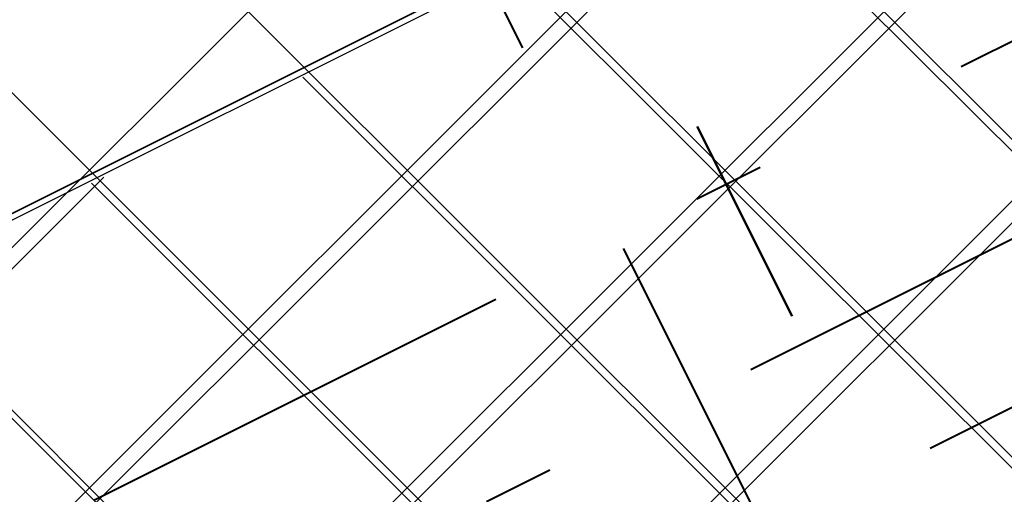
# Model space of a CAD drawing. Header units: metres. Extents: x 7472034 to 8439876, y 5890181 to 5961460.
# Tile 41 of 202: x 8439496.956 to 8439498.347, y 5890388.715 to 5890389.386. Entities that reach past the tile are written whole.
import ezdxf

# ---------------------------------------------------------------- set-up
doc = ezdxf.new("R2010")
doc.units = ezdxf.units.M
doc.header["$MEASUREMENT"] = 0
doc.linetypes.add('ACAD_ISO03W100', pattern=[30, 12, -18])
doc.linetypes.add('DASHDOT', pattern=[25.399999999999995, 12.7, -6.349999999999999, 0, -6.349999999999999])
doc.layers.get('0').update_dxf_attribs({"linetype": 'CONTINUOUS', "lineweight": 5})
doc.layers.get('Defpoints').update_dxf_attribs({"linetype": 'CONTINUOUS'})
for name, color, linetype, lineweight in [('### Krawężnik', 6, 'CONTINUOUS', 35), ('_a_widok', 7, 'CONTINUOUS', 5), ('_T_98', 132, 'ACAD_ISO03W100', 50), ('_T_ON', 23, 'ACAD_ISO03W100', 40), ('_T_ON_V', 181, 'ACAD_ISO03W100', 50), ('_T_opary', 220, 'DASHDOT', 40), ('KOLOR-OBIEKT', 21, 'CONTINUOUS', 13), ('T_strefa-8', 20, 'ACAD_ISO03W100', 50), ('ZAG-obrys 018 wymiary', 7, 'CONTINUOUS', 18), ('ZAG-OBRYS013', 7, 'CONTINUOUS', 13)]:
    doc.layers.add(name, color=color, linetype=linetype, lineweight=lineweight)
doc.layers.add('100_rzut_wym_wew', color=7, linetype='CONTINUOUS')
doc.layers.add('2D - Ogólne', color=7, linetype='CONTINUOUS')
doc.layers.add('_IS_NO', color=11, linetype='CONTINUOUS', lineweight=20, plot=False)
doc.styles.add('DIM', font='simplex.shx', dxfattribs={"width": 0.8})
doc.styles.add('RS', font='Romans.shx', dxfattribs={"width": 0.7})
doc.dimstyles.new('DIM-WEW_500', dxfattribs={"dimscale": 5, "dimtxt": 18, "dimasz": 10, "dimexe": 4, "dimexo": 8, "dimgap": 5, "dimtad": 1, "dimlfac": 0.01, "dimzin": 9, "dimdsep": 46, "dimtxsty": 'DIM', "dimblk": 'ARCHTICK', "dimcen": 5, "dimclrt": 112, "dimadec": 4, "dimazin": 2, "dimtfac": 4, "dimtmove": 0, "dimatfit": 3, "dimldrblk": 'ARCHTICK', "dimfxl": 0, "dimtolj": 1, "dimlwd": 13, "dimarcsym": 0})
pattern_1 = [(45, (967499.202946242, -71042.94610979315), (-0.2245064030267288, 0.2245064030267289), []), (135, (967499.202946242, -71042.94610979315), (-0.2245064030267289, -0.2245064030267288), [])]
pattern_2 = [(45, (967499.2092647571, -71042.97165620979), (-0.2245064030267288, 0.2245064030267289), []), (135, (967499.2092647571, -71042.97165620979), (-0.2245064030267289, -0.2245064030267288), [])]

# ---------------------------------------------------------------- blocks, each defined once
blk = doc.blocks.new('A$C7D7B3C0A')
at = {"layer": '2D - Ogólne', "lineweight": 25}
blk.add_line((4.399999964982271, 8.89999996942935), (4.400059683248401, 2.299928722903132), dxfattribs=at)
blk.add_line((4.399999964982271, 8.89999996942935), (4.400059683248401, 2.299928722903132), dxfattribs=at)
blk.add_line((4.399999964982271, 8.89999996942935), (4.400059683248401, 2.299928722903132), dxfattribs=at)
blk.add_line((4.399999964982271, 8.89999996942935), (4.400059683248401, 2.299928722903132), dxfattribs=at)
blk.add_line((4.399999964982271, 8.89999996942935), (4.400059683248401, 2.299928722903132), dxfattribs=at)
blk.add_line((4.399999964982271, 8.89999996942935), (4.400059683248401, 2.299928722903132), dxfattribs=at)
blk.add_line((4.399999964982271, 8.89999996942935), (4.400059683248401, 2.299928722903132), dxfattribs=at)
blk.add_line((4.399999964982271, 8.89999996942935), (4.400059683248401, 2.299928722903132), dxfattribs=at)
blk.add_line((4.399999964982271, 8.89999996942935), (4.400059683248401, 2.299928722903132), dxfattribs=at)
blk.add_line((4.399999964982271, 8.89999996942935), (4.400059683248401, 2.299928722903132), dxfattribs=at)
blk.add_line((4.399999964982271, 8.89999996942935), (4.400059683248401, 2.299928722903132), dxfattribs=at)
blk = doc.blocks.new('A$C20F0416D')
at = {"layer": '_T_98', "ltscale": 0.025}
blk.add_lwpolyline([(7.577385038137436, 4.734906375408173), (13.29514014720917, 7.681352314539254), (10.91633026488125, 12.43142641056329)], dxfattribs=at)
at = {"layer": '_T_ON', "ltscale": 0.025}
blk.add_lwpolyline([(5.371468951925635, 8.609142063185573), (5.775450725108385, 7.82519119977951), (16.35011156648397, 13.12092074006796), (15.60384072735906, 14.61109522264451)], dxfattribs=at)
at = {"layer": '_T_opary', "ltscale": 0.05}
blk.add_line((10.76432540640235, 12.35530464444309, -3.980339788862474e-07), (14.38769751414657, 5.110914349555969, -3.980339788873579e-07), dxfattribs=at)
for points in [[(2.366075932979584, 7.861956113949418), (2.982892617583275, 6.664986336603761), (15.36056099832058, 12.86365171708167), (14.70969374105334, 14.16332165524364)], [(5.302498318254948, 9.149460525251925), (5.729815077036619, 8.320226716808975), (12.86828428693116, 11.89513118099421), (12.39575509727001, 12.83869068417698)]]:
    blk.add_lwpolyline(points, dxfattribs=at)
blk = doc.blocks.new('_Oblique')
at = {"color": 0, "linetype": 'ByBlock', "lineweight": -2}
blk.add_line((-0.5, -0.5), (0.5, 0.5), dxfattribs=at)
blk = doc.blocks.new('*D132')
at = {"layer": 'Defpoints', "color": 0, "linetype": 'Continuous', "lineweight": 60}
for p in [(8439490.081045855, 5890411.33265816), (8439490.081045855, 5890411.33265816), (8439503.593241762, 5890384.547616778)]:
    blk.add_point(p, dxfattribs=at)
at = {"layer": 'ZAG-obrys 018 wymiary', "color": 0, "linetype": 'Continuous', "lineweight": -2}
for p, q in [((8439490.081045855, 5890411.33265816), (8439490.438176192, 5890411.512818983)), ((8439503.593241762, 5890384.547616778), (8439503.9503721, 5890384.727777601))]:
    blk.add_line(p, q, dxfattribs=at)
at = {"layer": 'ZAG-obrys 018 wymiary', "color": 0, "linetype": 'Continuous', "lineweight": 13}
blk.add_line((8439503.593241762, 5890384.547616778), (8439490.081045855, 5890411.33265816), dxfattribs=at)
at = {"layer": 'ZAG-obrys 018 wymiary', "color": 0, "linetype": 'Continuous', "lineweight": 13, "xscale": 0.3, "yscale": 0.3, "zscale": 0.3}
for p, rotation in [((8439490.081045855, 5890411.33265816), 116.7694823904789), ((8439503.593241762, 5890384.547616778), 296.7694823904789)]:
    blk.add_blockref('_Oblique', p, dxfattribs=dict(at, rotation=rotation))
at = {"layer": 'ZAG-obrys 018 wymiary', "color": 112, "linetype": 'Continuous', "lineweight": 25, "insert": (8439496.348970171, 5890400.239980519), "char_height": 0.8, "attachment_point": 5, "rotation": 296.7694823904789, "style": 'RS'}
blk.add_mtext('\\A1;30', dxfattribs=at)
blk = doc.blocks.new('_ArchTick')
at = {"layer": '100_rzut_wym_wew', "color": 0, "linetype": 'Continuous', "const_width": 0.15}
blk.add_lwpolyline([(-0.5, -0.5), (0.5, 0.5)], dxfattribs=at)
blk = doc.blocks.new('*D144')
at = {"layer": 'Defpoints', "color": 0, "linetype": 'Continuous', "lineweight": 60}
for p in [(8439499.048492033, 5890390.910444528), (8439493.19273551, 5890368.256074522), (8439494.279393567, 5890367.975192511)]:
    blk.add_point(p, dxfattribs=at)
at = {"layer": 'ZAG-obrys 018 wymiary', "color": 0, "linetype": 'Continuous', "lineweight": -2}
for p, q in [((8439499.823035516, 5890390.71023865), (8439500.522421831, 5890390.529459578)), ((8439493.967278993, 5890368.055868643), (8439494.666665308, 5890367.875089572))]:
    blk.add_line(p, q, dxfattribs=at)
at = {"layer": 'ZAG-obrys 018 wymiary', "color": 0, "linetype": 'Continuous', "lineweight": 13}
blk.add_line((8439500.13515009, 5890390.629562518), (8439494.279393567, 5890367.975192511), dxfattribs=at)
at = {"layer": 'ZAG-obrys 018 wymiary', "color": 0, "linetype": 'Continuous', "lineweight": 13, "xscale": 0.3, "yscale": 0.3, "zscale": 0.3}
for p, rotation in [((8439500.13515009, 5890390.629562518), 75.5072587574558), ((8439494.279393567, 5890367.975192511), 255.5072587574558)]:
    blk.add_blockref('_Oblique', p, dxfattribs=dict(at, rotation=rotation))
at = {"layer": 'ZAG-obrys 018 wymiary', "color": 112, "linetype": 'Continuous', "lineweight": 25, "insert": (8439497.511322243, 5890382.876199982), "char_height": 0.8, "attachment_point": 5, "rotation": 75.5072587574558, "style": 'RS'}
blk.add_mtext('\\A1;23.4', dxfattribs=at)
blk = doc.blocks.new('_Open30')
at = {"color": 0, "linetype": 'ByBlock', "lineweight": -2}
for p, q in [((-1, 0.26794919), (0, 0)), ((0, 0), (-1, -0.26794919)), ((0, 0), (-1, 0))]:
    blk.add_line(p, q, dxfattribs=at)
blk = doc.blocks.new('*D150')
at = {"layer": 'Defpoints', "color": 0, "linetype": 'Continuous', "lineweight": 60}
for p in [(8439495.295166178, 5890413.452423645), (8439503.9503721, 5890384.727777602)]:
    blk.add_point(p, dxfattribs=at)
at = {"layer": 'ZAG-obrys 018 wymiary', "color": 0, "linetype": 'Continuous', "lineweight": 13}
blk.add_line((8439496.232624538, 5890410.341214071), (8439495.381717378, 5890413.165180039), dxfattribs=at)
at = {"layer": 'ZAG-obrys 018 wymiary', "color": 0, "linetype": 'Continuous', "lineweight": 13, "xscale": 0.3, "yscale": 0.3, "zscale": 0.3, "rotation": 106.7684137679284}
blk.add_blockref('_Open30', (8439495.295166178, 5890413.452423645), dxfattribs=at)
at = {"layer": 'ZAG-obrys 018 wymiary', "color": 112, "linetype": 'Continuous', "lineweight": 25, "insert": (8439496.541688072, 5890411.395196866), "char_height": 0.8, "attachment_point": 5, "rotation": 286.7684137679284, "style": 'RS'}
blk.add_mtext('\\A1;R30', dxfattribs=at)
blk = doc.blocks.new('A$C1D2679FE')
at = {"layer": 'KOLOR-OBIEKT', "lineweight": 9, "ltscale": 200}
h = blk.add_hatch(dxfattribs=at)
h.set_pattern_fill('ANSI37', color=253, scale=0.1, angle=16)
h.set_pattern_definition([(61, (-7471780.020262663, -5961378.212846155), (-0.2776917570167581, 0.153927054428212), []), (151, (-7471780.020262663, -5961378.212846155), (-0.153927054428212, -0.2776917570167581), [])])
edge = h.paths.add_edge_path()
edge.add_line((196.975401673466, 33.54016214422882), (192.3495923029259, 34.13512154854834))
edge.add_line((192.3495923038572, 34.13512154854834), (187.7176397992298, 34.7308710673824))
edge.add_line((187.7176398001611, 34.7308710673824), (178.5077782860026, 36.15998750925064))
edge.add_line((178.5077782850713, 36.15998750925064), (176.6601969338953, 36.5026140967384))
edge.add_arc((181.3685569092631, 38.18527459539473), 5.000000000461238, 199.6657310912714, 261.1796204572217)
edge.add_line((180.6018702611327, 33.24440507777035), (187.358021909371, 32.19603671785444))
edge.add_line((187.3580219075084, 32.19603671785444), (192.0230219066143, 31.59603671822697))
edge.add_line((192.0230219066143, 31.59603671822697), (196.6880219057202, 30.9960367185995))
edge.add_line((196.6880219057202, 30.9960367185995), (201.9780219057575, 30.48103671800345))
edge.add_line((201.9780219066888, 30.48103671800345), (207.2680219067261, 29.96603671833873))
edge.add_line((207.2680219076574, 29.96603671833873), (216.468021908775, 29.35603671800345))
edge.add_line((216.4680219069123, 29.35603671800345), (221.8830219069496, 29.11103671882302))
edge.add_line((221.8830219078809, 29.11103671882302), (227.2980219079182, 28.86603671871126))
edge.add_line((227.2980219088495, 28.86603671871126), (233.718021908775, 28.60103671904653))
edge.add_line((233.7180219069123, 28.60103671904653), (240.1380219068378, 28.33603671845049))
edge.add_line((240.1380219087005, 28.33603671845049), (245.3280219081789, 28.076036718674))
edge.add_line((245.3280219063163, 28.076036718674), (246.1380219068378, 28.00603671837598))
edge.add_line((246.1380219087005, 28.00603671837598), (248.4280219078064, 27.98603671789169))
edge.add_line((248.4280219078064, 27.98603671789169), (251.4080219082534, 28.33603671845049))
edge.add_line((251.4080219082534, 28.33603671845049), (255.3380219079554, 29.13603671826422))
edge.add_line((255.3380219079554, 29.13603671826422), (258.1480219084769, 30.35603671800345))
edge.add_line((258.1480219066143, 30.35603671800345), (260.6280219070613, 32.076036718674))
edge.add_line((260.6280219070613, 32.076036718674), (262.7080219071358, 34.29603671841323))
edge.add_line((262.7080219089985, 34.29603671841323), (264.3880219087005, 36.826036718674))
edge.add_line((264.3880219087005, 36.826036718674), (265.608021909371, 39.59603671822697))
edge.add_line((265.6080219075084, 39.59603671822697), (266.4080219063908, 42.53603671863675))
edge.add_line((266.4080219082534, 42.53603671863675), (266.6380219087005, 45.60603671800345))
edge.add_line((266.6380219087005, 45.60603671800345), (266.3380219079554, 48.59603671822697))
edge.add_line((266.3380219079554, 48.59603671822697), (265.628021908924, 51.53603671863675))
edge.add_line((265.6280219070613, 51.53603671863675), (264.5280219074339, 54.28603671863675))
edge.add_line((264.5280219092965, 54.28603671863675), (263.3880219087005, 57.11603671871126))
edge.add_line((263.3880219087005, 57.11603671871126), (262.5430219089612, 59.47103671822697))
edge.add_line((262.5430219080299, 59.47103671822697), (261.6980219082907, 61.826036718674))
edge.add_line((261.6980219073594, 61.826036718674), (260.5980219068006, 65.15103671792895))
edge.add_line((260.5980219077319, 65.15103671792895), (259.4980219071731, 68.47603671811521))
edge.add_line((259.4980219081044, 68.47603671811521), (257.3916487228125, 67.77919145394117))
edge.add_line((257.3916487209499, 67.77919145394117), (258.1675714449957, 64.34697791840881))
edge.add_line((258.167571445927, 64.34697791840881), (259.2776264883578, 60.99158426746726))
edge.add_line((259.2776264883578, 60.99158426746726), (260.1334384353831, 58.60645156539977))
edge.add_line((260.1334384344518, 58.60645156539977), (260.9950570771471, 56.20513570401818))
edge.add_line((260.9950570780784, 56.20513570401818), (262.1522789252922, 53.33238322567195))
edge.add_line((262.1522789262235, 53.33238322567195), (263.1827648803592, 50.75616833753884))
edge.add_line((263.1827648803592, 50.75616833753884), (263.8083402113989, 48.16575780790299))
edge.add_line((263.8083402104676, 48.16575780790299), (264.0684198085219, 45.57363114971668))
edge.add_line((264.0684198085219, 45.57363114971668), (263.8734869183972, 42.97170083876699))
edge.add_line((263.8734869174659, 42.97170083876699), (263.1880731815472, 40.45280535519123))
edge.add_line((263.1880731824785, 40.45280535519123), (262.1337886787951, 38.05906103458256))
edge.add_line((262.1337886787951, 38.05906103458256), (260.6936748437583, 35.89031817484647))
edge.add_line((260.6936748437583, 35.89031817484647), (258.9457271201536, 34.02472012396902))
edge.add_line((258.9457271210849, 34.02472012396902), (256.8967191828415, 32.60363397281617))
edge.add_line((256.8967191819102, 32.60363397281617), (254.5645412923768, 31.59108698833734))
edge.add_line((254.5645412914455, 31.59108698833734), (251.0026761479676, 30.86602538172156))
edge.add_line((251.0026761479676, 30.86602538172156), (248.2893446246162, 30.54734550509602))
edge.add_line((248.2893446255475, 30.54734550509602), (246.2595893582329, 30.56507262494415))
edge.add_line((246.2595893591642, 30.56507262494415), (245.5023283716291, 30.63051493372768))
edge.add_line((245.5023283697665, 30.63051493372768), (240.2548571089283, 30.89339403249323))
edge.add_line((240.2548571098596, 30.89339403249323), (233.8236017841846, 31.1588586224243))
edge.add_line((233.8236017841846, 31.1588586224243), (227.4086662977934, 31.42364957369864))
edge.add_line((227.4086662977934, 31.42364957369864), (221.9987299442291, 31.66842047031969))
edge.add_line((221.9987299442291, 31.66842047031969), (217.4544723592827, 31.90290945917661))
edge.add_line((217.4544723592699, 31.90290945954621), (217.0910134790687, 31.92589690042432))
edge.add_line((217.0910134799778, 31.92589689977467), (214.8768218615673, 32.06593639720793))
edge.add_line((214.876821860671, 32.06593639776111), (207.0033997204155, 32.56390146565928))
edge.add_line((207.0033997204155, 32.56390146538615), (202.2260741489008, 33.02899081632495))
edge.add_line((202.2260741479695, 33.02899081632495), (196.975401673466, 33.54016214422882))
blk = doc.blocks.new('A$C2C426404')
at = {"layer": '_IS_NO', "ltscale": 0.1}
for points, knots in [([(81.48853297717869, 15.975331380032), (78.87586907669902, 16.84686399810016), (76.26450027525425, 17.78992713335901), (72.03847445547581, 21.67736706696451), (65.0990158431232, 30.09408769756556), (58.79946133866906, 33.34467344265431), (58.26247850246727, 34.11525447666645)], [0, 0, 0, 0, 1.278992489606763, 7.78914044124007, 15.74750070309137, 27.64022902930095, 27.64022902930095, 27.64022902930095, 27.64022902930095]), ([(55.69703794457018, 26.44192530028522, 8.07171421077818e-08), (60.47702913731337, 24.37489471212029, 4.118097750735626e-07), (65.41527824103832, 21.38608461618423, 8.932878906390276e-07), (68.42167646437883, 18.98607052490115, -1.681326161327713e-07), (71.60992970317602, 12.73766223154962), (75.29265419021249, 11.98629271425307, 1.662301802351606e-08), (79.75433884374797, 11.20084950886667)], [13.0881689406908, 13.0881689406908, 13.0881689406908, 13.0881689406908, 21.71831455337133, 28.5577747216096, 34.1003045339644, 40.71973107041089, 40.71973107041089, 40.71973107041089, 40.71973107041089]), ([(27.67626924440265, 23.09287754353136, 1.829566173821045e-06), (31.68315875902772, 23.09132452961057, 2.263426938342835e-06), (38.09081487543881, 23.52010669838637, 2.956097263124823e-06), (46.0190905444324, 20.44823641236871), (52.02710655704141, 18.01596992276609, 1.18983141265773e-07), (57.48081744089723, 14.61059598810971, 3.880691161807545e-08), (63.15046560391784, 12.16836789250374), (64.01579423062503, 9.527138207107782), (68.70553139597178, 8.717305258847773), (72.93792583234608, 7.781059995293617)], [0, 0, 0, 0, 11.95042031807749, 19.07916594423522, 25.47980302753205, 30.85202744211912, 32.94528240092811, 39.66304915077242, 46.67346183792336, 46.67346183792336, 46.67346183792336, 46.67346183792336])]:
    blk.add_open_spline(points, degree=3, knots=knots, dxfattribs=at)
at = {"layer": '_IS_NO'}
for points, knots in [([(50.6228041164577, 30.56321178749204, 1.829566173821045e-06), (53.11749188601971, 30.21319374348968), (56.38514522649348, 30.67444155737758), (60.99540497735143, 30.04553546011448), (68.19327101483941, 22.54355850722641, -2.469325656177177e-08), (70.8769634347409, 19.46133922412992, 5.150448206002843e-09), (74.71212187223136, 14.31917844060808, -1.219795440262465e-09), (78.88802252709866, 13.86142715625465), (82.75564656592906, 12.70757211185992)], [0, 0, 0, 0, 7.578698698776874, 9.67195365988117, 16.27655537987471, 24.33370670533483, 30.35915105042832, 36.79354326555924, 36.79354326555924, 36.79354326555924, 36.79354326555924]), ([(34.69758252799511, 26.62029764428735, 1.829566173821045e-06), (40.87218305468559, 26.41112569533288, 1.667744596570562e-06), (49.61345895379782, 24.40192037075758), (56.18036241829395, 20.44034491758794, -1.622211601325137e-07), (58.82988067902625, 19.20467422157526, -1.627363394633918e-07), (59.09417402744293, 19.08442812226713, -1.62117903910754e-07)], [0, 0, 0, 0, 10.98030812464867, 19.58301366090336, 20.55410556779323, 20.55410556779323, 20.55410556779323, 20.55410556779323])]:
    blk.add_open_spline(points, degree=3, knots=knots, dxfattribs=at)

msp = doc.modelspace()

# ---------------------------------------------------------------- hatches: boundary and pattern name
at = {"layer": 'KOLOR-OBIEKT', "lineweight": 9}
h = msp.add_hatch(dxfattribs=at)
h.set_pattern_fill('ANSI37', color=73, scale=0.1)
h.set_pattern_definition(pattern_2)
edge = h.paths.add_edge_path()
edge.add_arc((8439443.60123986, 5890379.17988472), 6.652831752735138, 296.7043321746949, 335.0331150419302)
edge.add_arc((8439476.194075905, 5890367.917634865), 27.87464989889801, 155.1393615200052, 162.3446315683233, ccw=False)
edge.add_arc((8439457.399943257, 5890376.211109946), 7.345078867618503, 127.98309878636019, 152.2023641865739, ccw=False)
edge.add_arc((8439457.741930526, 5890376.488713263), 7.349948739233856, 107.1989600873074, 131.4182254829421, ccw=False)
edge.add_line((8439455.568618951, 5890383.509999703), (8439473.898437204, 5890392.710084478))
edge.add_arc((8439481.742870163, 5890376.384611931), 18.11232128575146, 99.26977735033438, 115.6644084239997, ccw=False)
edge.add_line((8439478.825278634, 5890394.260401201), (8439481.377171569, 5890394.321440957))
edge.add_arc((8439482.909595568, 5890377.390082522), 17.00056533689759, 88.22393661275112, 95.17163768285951, ccw=False)
edge.add_arc((8439482.561499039, 5890405.235869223), 10.88860248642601, 274.6092070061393, 298.9976789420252)
edge.add_arc((8443006.923870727, 5883371.657126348), 7856.29059094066, 116.59181359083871, 116.61107962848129, ccw=False)
edge.add_arc((8439465.895823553, 5890431.340313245), 42.15757971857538, 305.2087751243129, 306.7865132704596)
edge.add_arc((8439488.80074795, 5890400.283338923), 3.577668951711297, 310.8590814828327, 340.7280968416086)
edge.add_line((8439492.177934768, 5890399.102523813), (8439493.275267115, 5890403.980640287))
edge.add_line((8439493.275267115, 5890403.980640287), (8439502.266345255, 5890408.28072203))
edge.add_line((8439502.266345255, 5890408.28072203), (8439504.844191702, 5890407.694009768))
edge.add_line((8439504.844191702, 5890407.694009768), (8439506.125281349, 5890405.329609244))
edge.add_arc((8439507.019670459, 5890405.776898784), 0.9999999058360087, 206.5699188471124, 283.6833393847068)
edge.add_line((8439507.256226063, 5890404.805280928), (8439511.624560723, 5890406.970734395))
edge.add_line((8439511.624560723, 5890406.970734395), (8439511.39896348, 5890407.420225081))
edge.add_line((8439511.39896348, 5890407.420225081), (8439510.561982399, 5890407.017405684))
edge.add_line((8439510.561982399, 5890407.017405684), (8439509.330427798, 5890409.481424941))
edge.add_line((8439509.330427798, 5890409.481424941), (8439512.635426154, 5890411.138401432))
edge.add_line((8439512.635426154, 5890411.138401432), (8439512.638568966, 5890411.136467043))
edge.add_line((8439512.638568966, 5890411.136467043), (8439515.998443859, 5890412.829496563))
edge.add_line((8439515.998443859, 5890412.829496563), (8439517.239018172, 5890410.325621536))
edge.add_line((8439517.239018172, 5890410.325621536), (8439513.919446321, 5890408.633274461))
edge.add_line((8439513.919446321, 5890408.633274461), (8439514.091312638, 5890408.235941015))
edge.add_line((8439514.091312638, 5890408.235941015), (8439518.839102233, 5890410.604261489))
edge.add_line((8439518.839102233, 5890410.604261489), (8439518.585943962, 5890412.843737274))
edge.add_line((8439518.585943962, 5890412.843737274), (8439518.274555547, 5890413.628049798))
edge.add_line((8439518.274555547, 5890413.628049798), (8439517.839658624, 5890414.494365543))
edge.add_line((8439517.839658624, 5890414.494365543), (8439524.310164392, 5890417.742607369))
edge.add_line((8439524.310164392, 5890417.742607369), (8439525.122207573, 5890416.124990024))
edge.add_line((8439525.122207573, 5890416.124990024), (8439526.840645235, 5890414.670893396))
edge.add_line((8439526.840645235, 5890414.670893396), (8439527.244697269, 5890414.489695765))
edge.add_arc((8439552.769967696, 5890317.570311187), 100.2242811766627, 102.79246926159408, 104.75471345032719, ccw=False)
edge.add_arc((8439529.321881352, 5890420.105147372), 4.960037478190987, 284.6730648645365, 320.3902958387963)
edge.add_arc((8435016.013859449, 5889290.11735932), 4655.555010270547, 14.00691021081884, 14.04831962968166)
edge.add_line((8439532.327549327, 5890420.207226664), (8439525.877549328, 5890423.127226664))
edge.add_line((8439525.877549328, 5890423.127226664), (8439431.028022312, 5890376.803268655))
edge.add_line((8439431.028022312, 5890376.803268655), (8439435.479127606, 5890375.417226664))
edge.add_line((8439435.479127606, 5890375.417226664), (8439446.590932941, 5890373.236661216))
edge = h.paths.add_edge_path()
edge.add_arc((8439530.228804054, 5890405.916425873), 3.001836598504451, 99.44813666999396, 208.2631515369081)
edge.add_line((8439527.5848402, 5890404.494990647), (8439533.209264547, 5890393.206690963))
edge.add_line((8439533.209264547, 5890393.206690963), (8439519.17443581, 5890386.185049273))
edge.add_line((8439519.17443581, 5890386.185049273), (8439523.57812012, 5890377.411604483))
edge.add_line((8439523.57812012, 5890377.411604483), (8439517.455507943, 5890374.324033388))
edge.add_line((8439517.455507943, 5890374.324033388), (8439517.445860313, 5890374.319191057))
edge.add_line((8439517.445860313, 5890374.319191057), (8439517.33905848, 5890374.265585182))
edge.add_line((8439517.33905848, 5890374.265585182), (8439516.815779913, 5890375.308140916))
edge.add_line((8439516.815779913, 5890375.308140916), (8439511.370501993, 5890372.574998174))
edge.add_line((8439511.370501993, 5890372.574998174), (8439511.888417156, 5890371.529804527))
edge.add_line((8439511.888417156, 5890371.529804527), (8439506.425671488, 5890368.787948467))
edge.add_line((8439506.425671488, 5890368.787948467), (8439505.890341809, 5890369.841556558))
edge.add_line((8439505.890341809, 5890369.841556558), (8439505.8884594, 5890369.869391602))
edge.add_line((8439505.8884594, 5890369.869391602), (8439500.283276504, 5890366.97762632))
edge.add_line((8439500.283276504, 5890366.97762632), (8439519.478066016, 5890366.160130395))
edge.add_line((8439519.478066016, 5890366.160130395), (8439542.767549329, 5890378.417226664))
edge.add_line((8439542.767549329, 5890378.417226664), (8439538.675788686, 5890394.802262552))
edge.add_line((8439538.675788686, 5890394.802262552), (8439537.066416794, 5890401.238139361))
edge.add_line((8439537.066416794, 5890401.238139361), (8439535.557306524, 5890407.69906358))
edge.add_arc((8439531.145391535, 5890400.872499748), 8.128158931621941, 57.12596579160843, 99.98506404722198)
edge = h.paths.add_edge_path()
edge.add_line((8439470.194509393, 5890384.137651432), (8439461.355169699, 5890379.697090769))
edge.add_line((8439461.355169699, 5890379.697090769), (8439460.080861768, 5890379.068371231))
edge.add_line((8439460.080861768, 5890379.068371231), (8439457.869254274, 5890377.642639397))
edge.add_arc((8439460.609507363, 5890373.444653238), 5.013190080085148, 123.1346622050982, 204.022759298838)
edge.add_line((8439456.030540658, 5890371.403786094), (8439459.447549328, 5890370.707226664))
edge.add_line((8439459.447549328, 5890370.707226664), (8439480.497107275, 5890367.736747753))
edge.add_line((8439480.497107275, 5890367.736747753), (8439497.963342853, 5890367.082590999))
edge.add_line((8439497.963342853, 5890367.082590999), (8439496.62020549, 5890369.722641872))
edge.add_line((8439496.62020549, 5890369.722641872), (8439494.91788047, 5890373.087302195))
edge.add_arc((8439489.468037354, 5890366.363615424), 8.654984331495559, 50.97371617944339, 58.22889977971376)
edge.add_line((8439494.025120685, 5890373.721722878), (8439490.036071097, 5890376.575637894))
edge.add_line((8439490.036071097, 5890376.575637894), (8439489.954459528, 5890375.592465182))
edge.add_line((8439489.954459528, 5890375.592465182), (8439490.917133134, 5890375.538648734))
edge.add_line((8439490.917133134, 5890375.538648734), (8439490.678913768, 5890371.956837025))
edge.add_line((8439490.678913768, 5890371.956837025), (8439482.55041443, 5890372.440399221))
edge.add_line((8439482.55041443, 5890372.440399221), (8439482.851718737, 5890376.020734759))
edge.add_line((8439482.851718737, 5890376.020734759), (8439487.354100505, 5890375.749064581))
edge.add_line((8439487.354100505, 5890375.749064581), (8439487.521080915, 5890378.34061919))
edge.add_line((8439487.521080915, 5890378.34061919), (8439481.803471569, 5890382.401025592))
edge.add_arc((8439487.942466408, 5890392.088814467), 11.46911116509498, 231.6002274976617, 237.6382272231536, ccw=False)
edge.add_line((8439480.818489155, 5890383.100518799), (8439480.351152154, 5890383.41057529))
edge.add_line((8439480.351152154, 5890383.41057529), (8439479.210044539, 5890382.939428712))
edge.add_line((8439479.210044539, 5890382.939428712), (8439480.412913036, 5890383.399613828))
edge.add_arc((8439474.682487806, 5890375.167564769), 10.03017472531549, 55.15777404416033, 116.5800473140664)
h.paths.add_polyline_path([(8439461.898919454, 5890370.792156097), (8439462.257176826, 5890373.552492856)], flags=16)
h = msp.add_hatch(dxfattribs=at)
h.set_pattern_fill('ANSI37', color=253, scale=0.1)
h.set_pattern_definition(pattern_2)
edge = h.paths.add_edge_path()
edge.add_arc((8439529.163071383, 5890420.279666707), 5.193757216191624, 276.50229096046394, 320.0240354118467, ccw=False)
edge.add_line((8439529.751227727, 5890415.119319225), (8439525.812744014, 5890414.153171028))
edge.add_line((8439525.812744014, 5890414.153171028), (8439519.208160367, 5890410.804184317))
edge.add_line((8439519.208160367, 5890410.804184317), (8439517.988028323, 5890410.126512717))
edge.add_line((8439517.988028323, 5890410.126512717), (8439514.091312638, 5890408.235941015))
edge.add_line((8439514.091312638, 5890408.235941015), (8439511.613697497, 5890406.992378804))
edge.add_line((8439511.613697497, 5890406.992378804), (8439509.258949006, 5890405.810485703))
edge.add_line((8439509.258949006, 5890405.810485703), (8439507.371756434, 5890404.83508177))
edge.add_arc((8439506.940777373, 5890405.737469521), 1.000023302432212, 206.5712342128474, 295.5290722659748, ccw=False)
edge.add_line((8439506.046377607, 5890405.290148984), (8439504.844186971, 5890407.693988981))
edge.add_line((8439504.844186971, 5890407.693988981), (8439502.261629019, 5890408.281795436))
edge.add_line((8439502.261629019, 5890408.281795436), (8439499.350132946, 5890407.011538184))
edge.add_line((8439499.350132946, 5890407.011538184), (8439493.30510976, 5890403.995621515))
edge.add_line((8439493.30510976, 5890403.995621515), (8439492.177918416, 5890399.102451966))
edge.add_arc((8439488.801253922, 5890400.282879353), 3.577047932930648, 293.05521913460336, 340.73119789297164, ccw=False)
edge.add_line((8439490.202090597, 5890396.991537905), (8439487.801423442, 5890395.78932472))
edge.add_arc((8439482.51122255, 5890404.317896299), 10.03607286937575, 278.1216072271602, 301.8109775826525, ccw=False)
edge.add_line((8439483.9290645, 5890394.382480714), (8439478.825278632, 5890394.260401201))
edge.add_arc((8439481.742870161, 5890376.384611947), 18.11232126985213, 99.26977735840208, 115.6644084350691)
edge.add_line((8439473.898437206, 5890392.710084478), (8439455.537130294, 5890383.494194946))
edge.add_arc((8439458.368862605, 5890375.380272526), 8.593860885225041, 109.2388197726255, 150.5606865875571)
edge.add_line((8439450.884668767, 5890379.604167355), (8439456.921008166, 5890377.849276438))
edge.add_line((8439456.921008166, 5890377.849276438), (8439458.055979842, 5890377.519316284))
edge.add_arc((8439462.056345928, 5890374.376166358), 5.087466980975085, 112.4172144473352, 141.842727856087, ccw=False)
edge.add_line((8439460.116249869, 5890379.079181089), (8439470.201913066, 5890384.141371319))
edge.add_arc((8439474.670732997, 5890375.058466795), 10.12272227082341, 52.60385305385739, 116.19734301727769, ccw=False)
edge.add_line((8439480.818489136, 5890383.100518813), (8439494.035062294, 5890373.735722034))
edge.add_arc((8439499.404929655, 5890380.165137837), 8.376924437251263, 230.1312663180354, 239.1071883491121)
edge.add_arc((8439492.046879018, 5890368.073539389), 5.778072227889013, 28.405105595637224, 58.05675779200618, ccw=False)
edge.add_line((8439497.129307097, 5890370.822183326), (8439498.920012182, 5890367.249241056))
edge.add_line((8439498.920012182, 5890367.249241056), (8439502.137476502, 5890368.864147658))
edge.add_line((8439502.137476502, 5890368.864147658), (8439500.881438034, 5890371.366619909))
edge.add_arc((8439501.41146424, 5890371.651481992), 0.6017260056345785, 32.69127385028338, 208.2557647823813, ccw=False)
edge.add_line((8439501.917872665, 5890371.97648152), (8439503.213570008, 5890369.395299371))
edge.add_line((8439503.213570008, 5890369.395299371), (8439521.788261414, 5890378.745992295))
edge.add_line((8439521.788261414, 5890378.745992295), (8439512.863585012, 5890396.520876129))
edge.add_arc((8439515.497668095, 5890397.863594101), 2.956566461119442, 115.92003145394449, 207.0101116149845, ccw=False)
edge.add_line((8439514.20530482, 5890400.522744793), (8439524.043376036, 5890405.489377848))
edge.add_line((8439524.043376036, 5890405.489377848), (8439526.586557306, 5890407.103247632))
edge.add_line((8439526.586557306, 5890407.103247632), (8439529.129738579, 5890408.717117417))
edge.add_arc((8439531.212438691, 5890401.016589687), 7.97720296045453, 58.08019787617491, 105.13424418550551, ccw=False)
edge.add_line((8439535.43023892, 5890407.787551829), (8439533.14312037, 5890416.942853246))
edge = h.paths.add_edge_path(flags=16)
edge.add_line((8439502.061371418, 5890393.458260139), (8439496.04637926, 5890390.43770596))
edge.add_arc((8439496.464019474, 5890389.751908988), 0.8029575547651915, 121.3407965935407, 301.694103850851)
edge.add_line((8439496.8858806, 5890389.068700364), (8439502.900872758, 5890392.089254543))
edge.add_arc((8439502.27990767, 5890392.650368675), 0.83692694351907, 317.898520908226, 465.1363795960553)
edge = h.paths.add_edge_path(flags=16)
edge.add_line((8439505.00109902, 5890384.089630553), (8439500.444638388, 5890381.798632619))
edge.add_arc((8439500.084983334, 5890382.51322949), 0.8000002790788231, 116.620304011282, 296.7160130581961, ccw=False)
edge.add_line((8439499.72652247, 5890383.228426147), (8439504.283989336, 5890385.517420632))
edge.add_arc((8439504.642916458, 5890384.80371257), 0.7988791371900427, -63.361719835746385, 116.69803695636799, ccw=False)
at = {"layer": 'KOLOR-OBIEKT', "lineweight": 9, "ltscale": 200}
h = msp.add_hatch(dxfattribs=at)
h.set_pattern_fill('ANSI37', color=231, scale=0.1)
h.set_pattern_definition(pattern_1)
edge = h.paths.add_edge_path()
edge.add_line((8439512.863585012, 5890396.520876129), (8439521.788261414, 5890378.745992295))
edge.add_line((8439521.788261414, 5890378.745992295), (8439503.213570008, 5890369.395299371))
edge.add_line((8439503.213570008, 5890369.395299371), (8439501.917872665, 5890371.97648152))
edge.add_arc((8439501.411425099, 5890371.65154851), 0.6017230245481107, 32.6839302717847, 208.2631083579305)
edge.add_line((8439500.881438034, 5890371.366619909), (8439502.137476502, 5890368.864147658))
edge.add_line((8439502.137476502, 5890368.864147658), (8439498.920012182, 5890367.249241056))
edge.add_line((8439498.920012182, 5890367.249241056), (8439497.129307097, 5890370.822183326))
edge.add_line((8439497.129307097, 5890370.822183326), (8439495.555644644, 5890372.655868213))
edge.add_line((8439495.555644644, 5890372.655868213), (8439494.901445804, 5890373.120452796))
edge.add_line((8439494.901445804, 5890373.120452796), (8439497.963342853, 5890367.082590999))
edge.add_line((8439497.963342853, 5890367.082590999), (8439500.283276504, 5890366.97762632))
edge.add_line((8439500.283276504, 5890366.97762632), (8439505.893878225, 5890369.872187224))
edge.add_line((8439505.893878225, 5890369.872187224), (8439506.425671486, 5890368.787948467))
edge.add_line((8439506.425671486, 5890368.787948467), (8439511.888417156, 5890371.529804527))
edge.add_line((8439511.888417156, 5890371.529804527), (8439511.370501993, 5890372.574998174))
edge.add_line((8439511.370501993, 5890372.574998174), (8439516.815852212, 5890375.308177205))
edge.add_line((8439516.815852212, 5890375.308177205), (8439517.338986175, 5890374.26554889))
edge.add_line((8439517.338986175, 5890374.26554889), (8439523.580028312, 5890377.407811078))
edge.add_line((8439523.580028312, 5890377.407811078), (8439519.172527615, 5890386.188842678))
edge.add_line((8439519.172527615, 5890386.188842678), (8439530.098737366, 5890391.695090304))
edge.add_line((8439530.098737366, 5890391.695090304), (8439523.347480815, 5890405.140094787))
edge.add_line((8439523.347480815, 5890405.140094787), (8439514.198986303, 5890400.548291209))
edge.add_arc((8439515.544616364, 5890397.867007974), 3.00000000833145, 116.6502652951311, 206.6609883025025)
h.paths.add_polyline_path([(8439514.64326723, 5890399.651613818), (8439522.901414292, 5890403.796535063), (8439528.750976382, 5890392.142141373), (8439520.49282829, 5890387.997219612)], flags=16)
at = {"layer": 'KOLOR-OBIEKT', "lineweight": 9}
h = msp.add_hatch(dxfattribs=at)
h.set_pattern_fill('ANSI37', color=250, scale=0.1)
h.set_pattern_definition(pattern_1)
h.paths.add_polyline_path([(8439501.732551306, 5890396.420965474), (8439492.791081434, 5890391.943192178), (8439499.642017, 5890378.262743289), (8439508.58348686, 5890382.740478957)])

# ---------------------------------------------------------------- linework, layer by layer
at = {"layer": '_a_widok', "lineweight": 35, "flags": 128}
msp.add_lwpolyline([(8439502.714529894, 5890392.001628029), (8439496.8453327, 5890389.062367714, -1.048626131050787), (8439496.132114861, 5890390.486541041), (8439501.996413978, 5890393.431421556, -1)], format="xyb", close=True, dxfattribs=at)
at = {"layer": 'T_strefa-8', "color": 151, "ltscale": 0.03, "flags": 128}
msp.add_lwpolyline([(8439506.671440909, 5890376.807697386), (8439507.560025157, 5890377.255930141, 0.4132234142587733), (8439511.111844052, 5890387.977484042), (8439510.888164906, 5890388.424663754, 0.414350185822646), (8439500.151130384, 5890391.998988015), (8439499.256820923, 5890391.551133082, 0.4169632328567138), (8439495.71974441, 5890380.748838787), (8439495.949148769, 5890380.301281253, 0.4123217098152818)], format="xyb", close=True, dxfattribs=at)

# ---------------------------------------------------------------- block references
at = {"layer": '### Krawężnik', "color": 1, "linetype": 'Continuous', "lineweight": 60, "ltscale": 0.2}
msp.add_blockref('A$C1D2679FE', (8439279.223208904, 5890335.266736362), dxfattribs=at)
at = {"layer": '_a_widok', "color": 0, "linetype": 'Continuous', "lineweight": 60, "ltscale": 0.2}
msp.add_blockref('A$C2C426404', (8439438.733810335, 5890365.88383195), dxfattribs=at)
msp.add_blockref('A$C2C426404', (8439438.733810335, 5890365.88383195), dxfattribs=at)
at = {"layer": '_T_ON_V', "color": 1, "linetype": 'Continuous', "lineweight": 60, "ltscale": 0.2}
msp.add_blockref('A$C20F0416D', (8439486.43126006, 5890377.932498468), dxfattribs=at)
at = {"layer": 'ZAG-OBRYS013', "linetype": 'Continuous', "lineweight": 25, "rotation": 296.6009277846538}
msp.add_blockref('A$C7D7B3C0A', (8439492.791081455, 5890391.94319219), dxfattribs=at)

# ---------------------------------------------------------------- dimensions: what is measured, and where the dimension line sits
at = {"layer": 'ZAG-obrys 018 wymiary', "linetype": 'Continuous', "lineweight": 25}
dim = msp.add_radius_dim(center=(8439503.9503721, 5890384.727777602), mpoint=(8439495.295166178, 5890413.452423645), dimstyle='DIM-WEW_500', override={"dimscale": 0.1, "dimtxt": 8, "dimasz": 3, "dimgap": 2, "dimlfac": 1, "dimtxsty": 'RS', "dimblk1": 'Oblique', "dimblk2": 'Open30', "dimsah": 1, "dimfxl": 50, "dimfxlon": 1}, dxfattribs=at)
dim.commit()
dim.dimension.update_dxf_attribs({"geometry": '*D150', "text_midpoint": (8439495.967200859, 5890411.222094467), "dimtype": 164})
for base, p1, p2, angle, picture, middle in [((8439490.081045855, 5890411.33265816), (8439503.593241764, 5890384.547616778), (8439490.081045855, 5890411.33265816), 116.76948239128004, '*D132', (8439495.813274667, 5890399.969739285)), ((8439494.279393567, 5890367.975192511), (8439499.048492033, 5890390.910444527), (8439493.19273551, 5890368.256074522), 255.50725875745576, '*D144', (8439498.092229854, 5890382.726045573))]:
    dim = msp.add_linear_dim(base=base, p1=p1, p2=p2, angle=angle, dimstyle='DIM-WEW_500', override={"dimscale": 0.1, "dimtxt": 8, "dimasz": 3, "dimgap": 2, "dimlfac": 1, "dimtxsty": 'RS', "dimblk1": 'Oblique', "dimblk2": 'Oblique', "dimsah": 1, "dimfxl": 50, "dimfxlon": 1}, dxfattribs=at)
    dim.commit()
    dim.dimension.update_dxf_attribs({"geometry": picture, "text_midpoint": middle, "dimtype": 161})

doc.saveas('drawing.dxf')
